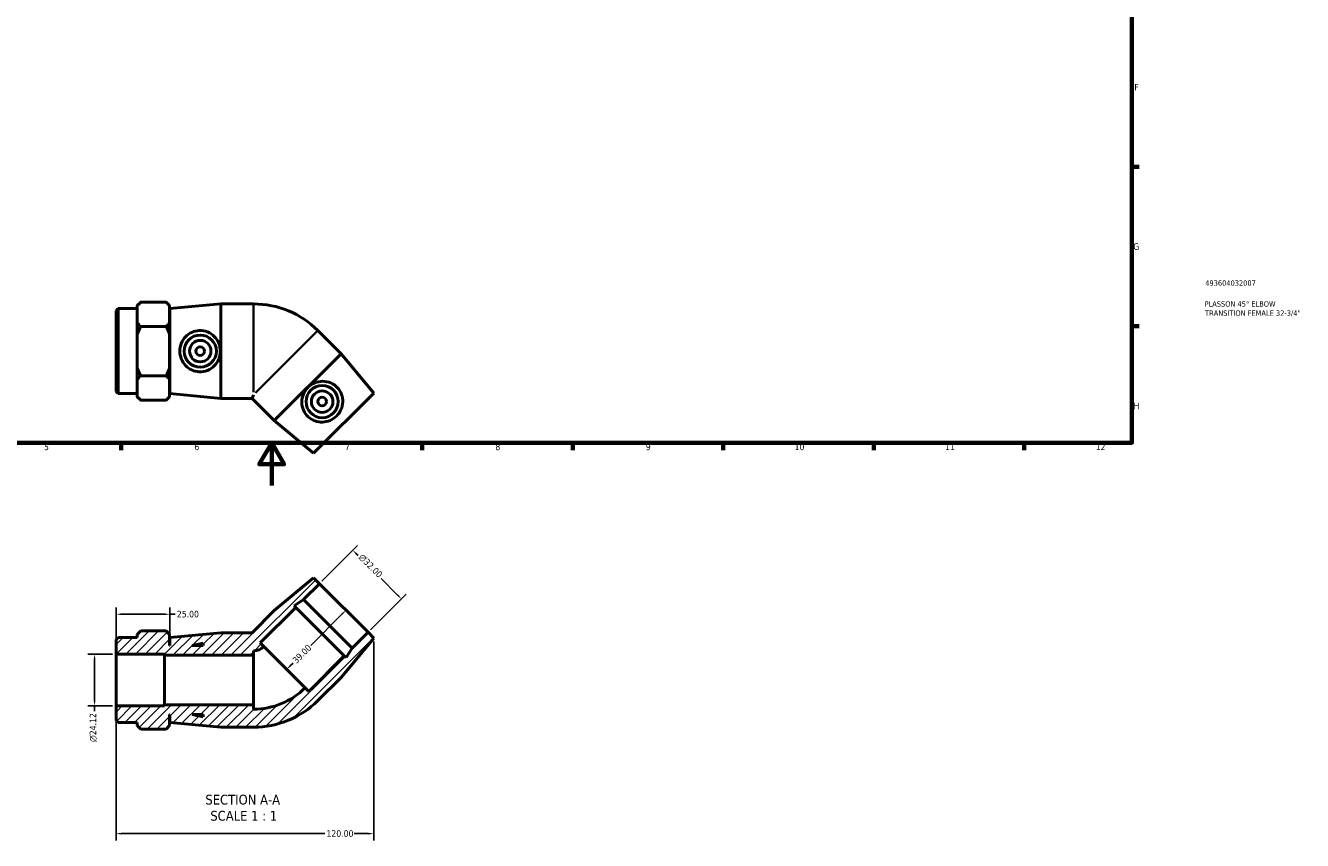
# Model space of a CAD drawing. Header units: millimetres. Extents: x 0 to 900, y -165 to 594.
# Tile 2 of 3: x 306 to 900, y -165 to 214. Entities that reach past the tile are written whole.
import ezdxf

# ---------------------------------------------------------------- set-up
doc = ezdxf.new("R2010")
doc.units = ezdxf.units.MM
for name, color, linetype, lineweight in [('Border (ANSI)', 7, 'Continuous', 70), ('Dimension (ANSI)', 7, 'Continuous', 25), ('Hatch (ANSI)', 7, 'Continuous', 18), ('Symbol (ANSI)', 7, 'Continuous', 25), ('Title (ISO)', 7, 'Continuous', 50), ('Visible (ANSI)', 7, 'Continuous', 50), ('Visible Narrow (ANSI)', 7, 'Continuous', 35)]:
    doc.layers.add(name, color=color, linetype=linetype, lineweight=lineweight)
doc.styles.add('Label Text (ANSI)', font='tahoma.ttf')
doc.styles.add('Note Text (ANSI)', font='tahoma.ttf')
doc.styles.add('Note Text (ISO)', font='tahoma.ttf')
doc.dimstyles.new('Default - mm (ANSI)', dxfattribs={"dimtxt": 3.048, "dimasz": 2.5, "dimexe": 3.175, "dimexo": 1.6002, "dimgap": 0.8, "dimtad": 0, "dimtoh": 1, "dimrnd": 1e-08, "dimzin": 4, "dimdsep": 46, "dimtxsty": 'Note Text (ANSI)', "dimcen": 0.09, "dimdle": 10, "dimclrd": 256, "dimclre": 256, "dimclrt": 230, "dimadec": 1, "dimazin": 1, "dimtfac": 1, "dimtofl": 0, "dimtmove": 0, "dimatfit": 3, "dimfxl": 1, "dimtolj": 1, "dimtzin": 4, "dimlwd": -1, "dimlwe": -1, "dimarcsym": 0})

# ---------------------------------------------------------------- blocks, each defined once
blk = doc.blocks.new('Borders Default Border')
at = {"layer": 'Border (ANSI)'}
for p, q in [((821, 148.5), (824.45, 148.5)), ((821, 74.25), (824.45, 74.25)), ((350.42, 20), (350.42, 16.55)), ((490.58, 20), (490.58, 16.55)), ((560.67, 20), (560.67, 16.55)), ((630.75, 20), (630.75, 16.55)), ((700.83, 20), (700.83, 16.55)), ((770.92, 20), (770.92, 16.55))]:
    blk.add_line(p, q, dxfattribs=at)
at = {"layer": 'Border (ANSI)', "flags": 128}
for points in [[(20, 20), (20, 574), (821, 574), (821, 20), (20, 20)], [(420.5, 0), (420.5, 20), (414.73, 10), (426.27, 10), (420.5, 20)]]:
    blk.add_lwpolyline(points, dxfattribs=at)
at = {"layer": 'Border (ANSI)', "color": 230, "true_color": 0xff0080, "attachment_point": 7, "style": 'Note Text (ANSI)'}
for s, insert, char_height in [('F', (822.14, 184.1), 3.05), ('G', (821.66, 109.79), 3.05), ('H', (821.81, 35.6), 3.05), ('5', (314.48, 16.49), 3.05), ('6', (384.49, 16.49), 3.05), ('7', (454.6, 16.55), 3.05), ('8', (524.63, 16.48), 3.05), ('9', (594.7, 16.49), 3.05), ('10', (663.96, 16.49), 3.048), ('11', (734.04, 16.55), 3.048), ('12', (804.13, 16.55), 3.048)]:
    blk.add_mtext(s, dxfattribs=dict(at, insert=insert, char_height=char_height))
blk = doc.blocks.new('Title Blocks ISO')
at = {"layer": 'Title (ISO)', "color": 232, "true_color": 0xca0064, "style": 'Note Text (ISO)'}
for tag, p in [('PART_NUMBER_001', (34.16, 73.13)), ('DESCRIPTION_001', (33.84, 63.4)), ('DESCRIPTION_002', (34.09, 59.12))]:
    blk.add_attdef(tag, p, '', height=2.5, dxfattribs=at)
blk = doc.blocks.new('*D7')
at = {"layer": 'Defpoints', "color": 0, "transparency": 16777216}
for p in [(348.03, -78.49), (338.03, -102.6), (348.03, -102.6)]:
    blk.add_point(p, dxfattribs=at)
at = {"layer": 'Dimension (ANSI)', "transparency": 16777216}
for p, q in [((346.43, -78.49), (334.86, -78.49)), ((338.03, -80.99), (338.03, -100.1)), ((346.43, -102.6), (334.86, -102.6)), ((338.03, -102.6), (338.03, -105.1))]:
    blk.add_line(p, q, dxfattribs=at)
for points in [[(337.61, -80.99), (338.45, -80.99), (338.03, -78.49)], [(337.61, -100.1), (338.45, -100.1), (338.03, -102.6)]]:
    blk.add_solid(points, dxfattribs=at)
at = {"layer": 'Dimension (ANSI)', "color": 230, "true_color": 0xff0080, "transparency": 16777216, "insert": (335.74, -119.43), "char_height": 3.048, "attachment_point": 1, "rotation": 90, "style": 'Note Text (ANSI)'}
blk.add_mtext('\\A1;\\fAIGDT|b0|i0;\\H3.0480;\\ln\\fTahoma|b0|i0;\\H3.0480;24.12', dxfattribs=at)
blk = doc.blocks.new('*D8')
at = {"layer": 'Defpoints', "color": 0, "transparency": 16777216}
for p in [(458.28, -30.12), (442.72, -45.68), (465.34, -68.31)]:
    blk.add_point(p, dxfattribs=at)
at = {"layer": 'Dimension (ANSI)', "transparency": 16777216}
for p, q in [((443.85, -44.55), (460.52, -27.87)), ((460.05, -31.89), (460.71, -32.55)), ((479.14, -50.98), (471.42, -43.26)), ((466.48, -67.18), (483.15, -50.5))]:
    blk.add_line(p, q, dxfattribs=at)
for points in [[(460.34, -31.59), (459.75, -32.18), (458.28, -30.12)], [(479.43, -50.68), (478.84, -51.27), (480.91, -52.75)]]:
    blk.add_solid(points, dxfattribs=at)
at = {"layer": 'Dimension (ANSI)', "color": 230, "true_color": 0xff0080, "transparency": 16777216, "insert": (462.9, -31.5), "char_height": 3.048, "attachment_point": 1, "rotation": 315, "style": 'Note Text (ANSI)'}
blk.add_mtext('\\A1;\\fAIGDT|b0|i0;\\H3.0480;\\ln\\fTahoma|b0|i0;\\H3.0480;32.00', dxfattribs=at)
blk = doc.blocks.new('*D9')
at = {"layer": 'Defpoints', "color": 0, "transparency": 16777216}
for p in [(454.03, -56.99), (426.45, -84.57), (427.49, -85.6)]:
    blk.add_point(p, dxfattribs=at)
at = {"layer": 'Dimension (ANSI)', "transparency": 16777216}
for p, q in [((453.3, -59.79), (438.68, -74.41)), ((429.25, -83.84), (430.44, -82.65))]:
    blk.add_line(p, q, dxfattribs=at)
for points in [[(453, -59.5), (453.59, -60.09), (455.06, -58.03)], [(428.96, -83.54), (429.55, -84.13), (427.49, -85.6)]]:
    blk.add_solid(points, dxfattribs=at)
at = {"layer": 'Dimension (ANSI)', "color": 230, "true_color": 0xff0080, "transparency": 16777216, "insert": (429.88, -80.97), "char_height": 3.048, "attachment_point": 1, "rotation": 45, "style": 'Note Text (ANSI)'}
blk.add_mtext('\\A1;39.00', dxfattribs=at)
blk = doc.blocks.new('*D10')
at = {"layer": 'Defpoints', "color": 0, "transparency": 16777216}
for p in [(468.03, -70.99), (348.03, -102.6), (468.03, -162.13)]:
    blk.add_point(p, dxfattribs=at)
at = {"layer": 'Dimension (ANSI)', "transparency": 16777216}
for p, q in [((468.03, -72.59), (468.03, -165.3)), ((348.03, -104.2), (348.03, -165.3)), ((350.53, -162.13), (445.19, -162.13)), ((465.53, -162.13), (458.87, -162.13))]:
    blk.add_line(p, q, dxfattribs=at)
for points in [[(350.53, -161.71), (350.53, -162.54), (348.03, -162.13)], [(465.53, -161.71), (465.53, -162.54), (468.03, -162.13)]]:
    blk.add_solid(points, dxfattribs=at)
at = {"layer": 'Dimension (ANSI)', "color": 230, "true_color": 0xff0080, "transparency": 16777216, "insert": (445.99, -160.54), "char_height": 3.048, "attachment_point": 1, "style": 'Note Text (ANSI)'}
blk.add_mtext('\\A1;120.00', dxfattribs=at)
blk = doc.blocks.new('*D11')
at = {"layer": 'Defpoints', "color": 0, "transparency": 16777216}
for p in [(373.03, -59.91), (373.03, -70.75), (348.03, -78.49)]:
    blk.add_point(p, dxfattribs=at)
at = {"layer": 'Dimension (ANSI)', "transparency": 16777216}
for p, q in [((348.03, -76.89), (348.03, -56.74)), ((373.03, -69.14), (373.03, -56.74)), ((350.53, -59.91), (370.53, -59.91)), ((373.03, -59.91), (375.53, -59.91))]:
    blk.add_line(p, q, dxfattribs=at)
for points in [[(350.53, -59.5), (350.53, -60.33), (348.03, -59.91)], [(370.53, -59.5), (370.53, -60.33), (373.03, -59.91)]]:
    blk.add_solid(points, dxfattribs=at)
at = {"layer": 'Dimension (ANSI)', "color": 230, "true_color": 0xff0080, "transparency": 16777216, "insert": (376.33, -58.33), "char_height": 3.048, "attachment_point": 1, "style": 'Note Text (ANSI)'}
blk.add_mtext('\\A1;25.00', dxfattribs=at)

msp = doc.modelspace()

# ---------------------------------------------------------------- hatches: boundary and pattern name
at = {"layer": 'Hatch (ANSI)'}
h = msp.add_hatch(dxfattribs=at)
h.set_pattern_fill('ANSI31', color=256, scale=25.4, style=0)
h.set_pattern_definition([(45, (0, 0), (-2.245064, 2.245064), [])])
edge = h.paths.add_edge_path()
edge.add_ellipse((412.031, -70.149), major_axis=(0, -42.396), ratio=1, start_angle=0, end_angle=45)
edge.add_line((442.01, -100.128), (452.793, -89.344))
edge.add_line((452.793, -89.344), (468.031, -70.995))
edge.add_line((468.031, -70.995), (465.344, -68.308))
edge.add_line((465.344, -68.308), (457.99, -75.662))
edge.add_line((457.99, -75.662), (455.095, -80.12))
edge.add_line((455.095, -80.12), (454.313, -79.339))
edge.add_line((454.313, -79.339), (437.767, -95.885))
edge.add_line((437.767, -95.885), (436.07, -94.188))
edge.add_ellipse((412.031, -70.149), major_axis=(24.039, -24.039), ratio=1, start_angle=315, end_angle=360, ccw=False)
edge.add_line((412.031, -104.145), (412.031, -102.045))
edge.add_line((412.031, -102.045), (370.531, -102.045))
edge.add_line((370.531, -102.045), (370.531, -102.604))
edge.add_line((370.531, -102.604), (348.031, -102.604))
edge.add_line((348.031, -102.604), (348.031, -109.385))
edge.add_line((348.031, -109.385), (348.991, -110.345))
edge.add_line((348.991, -110.345), (357.931, -110.345))
edge.add_line((357.931, -110.345), (357.931, -111.808))
edge.add_line((357.931, -111.808), (359.531, -113.408))
edge.add_line((359.531, -113.408), (371.331, -113.408))
edge.add_line((371.331, -113.408), (372.931, -111.808))
edge.add_line((372.931, -111.808), (372.931, -106.545))
edge.add_line((372.931, -106.545), (373.031, -106.545))
edge.add_line((373.031, -106.545), (373.031, -110.345))
edge.add_line((373.031, -110.345), (396.781, -112.545))
edge.add_line((396.781, -112.545), (412.031, -112.545))
h.paths.add_polyline_path([(388.631, -107.65), (383.431, -106.545), (388.631, -106.545)], flags=0)
edge = h.paths.add_edge_path()
edge.add_line((421.68, -58.231), (411.367, -68.545))
edge.add_line((411.367, -68.545), (396.781, -68.545))
edge.add_line((396.781, -68.545), (373.031, -70.745))
edge.add_line((373.031, -70.745), (373.031, -74.545))
edge.add_line((373.031, -74.545), (372.931, -74.545))
edge.add_line((372.931, -74.545), (372.931, -69.282))
edge.add_line((372.931, -69.282), (371.331, -67.682))
edge.add_line((371.331, -67.682), (359.531, -67.682))
edge.add_line((359.531, -67.682), (357.931, -69.282))
edge.add_line((357.931, -69.282), (357.931, -70.745))
edge.add_line((357.931, -70.745), (348.991, -70.745))
edge.add_line((348.991, -70.745), (348.031, -71.705))
edge.add_line((348.031, -71.705), (348.031, -78.487))
edge.add_line((348.031, -78.487), (370.531, -78.487))
edge.add_line((370.531, -78.487), (370.531, -79.045))
edge.add_line((370.531, -79.045), (412.031, -79.045))
edge.add_line((412.031, -79.045), (412.031, -76.945))
edge.add_ellipse((412.031, -70.149), major_axis=(0, -6.796), ratio=1, start_angle=0, end_angle=45)
edge.add_line((416.837, -74.955), (415.14, -73.257))
edge.add_line((415.14, -73.257), (431.686, -56.711))
edge.add_line((431.686, -56.711), (430.904, -55.93))
edge.add_line((430.904, -55.93), (435.363, -53.034))
edge.add_line((435.363, -53.034), (442.717, -45.68))
edge.add_line((442.717, -45.68), (440.03, -42.993))
edge.add_line((440.03, -42.993), (421.68, -58.231))
h.paths.add_polyline_path([(383.431, -74.545), (388.631, -73.44), (388.631, -74.545)], flags=0)

# ---------------------------------------------------------------- linework, layer by layer
at = {"layer": 'Visible (ANSI)'}
for p, q in [((357.931, 83.922), (359.531, 85.522)), ((357.931, 83.922), (357.931, 83.681)), ((357.931, 79.806), (357.931, 83.681)), ((371.331, 85.522), (359.531, 85.522)), ((372.931, 83.922), (371.331, 85.522)), ((372.931, 83.681), (372.931, 83.922)), ((372.931, 75.93), (372.931, 83.681)), ((373.031, 82.459), (396.781, 84.659)), ((396.781, 40.659), (396.781, 84.659)), ((396.781, 84.659), (412.031, 84.659)), ((348.031, 81.499), (348.991, 82.459)), ((348.031, 43.819), (348.031, 81.499)), ((348.991, 82.459), (348.991, 42.859)), ((348.991, 82.459), (357.931, 82.459)), ((357.931, 75.93), (357.931, 79.806)), ((372.931, 78.659), (373.031, 78.659)), ((373.031, 42.859), (373.031, 82.459)), ((357.931, 75.93), (357.931, 70.41)), ((371.331, 74.09), (359.531, 74.09)), ((372.931, 70.41), (372.931, 75.93)), ((452.793, 61.458), (442.01, 72.241)), ((357.931, 62.659), (357.931, 70.41)), ((372.931, 54.908), (372.931, 70.41)), ((357.931, 54.908), (357.931, 62.659)), ((452.793, 61.458), (421.68, 30.345)), ((468.031, 43.108), (452.793, 61.458)), ((357.931, 54.908), (357.931, 49.387)), ((372.931, 49.387), (372.931, 54.908)), ((357.931, 45.511), (357.931, 49.387)), ((371.331, 51.227), (359.531, 51.227)), ((372.931, 41.636), (372.931, 49.387)), ((348.031, 43.819), (348.991, 42.859)), ((348.991, 42.859), (357.931, 42.859)), ((357.931, 41.636), (357.931, 45.511)), ((357.931, 41.636), (357.931, 41.395)), ((372.931, 46.659), (373.031, 46.659)), ((372.931, 41.395), (372.931, 41.636)), ((373.031, 42.859), (396.781, 40.659)), ((412.031, 42.263), (411.367, 40.659)), ((468.031, 43.108), (440.03, 15.107)), ((357.931, 41.395), (359.531, 39.795)), ((371.331, 39.795), (359.531, 39.795)), ((372.931, 41.395), (371.331, 39.795)), ((396.781, 40.659), (411.367, 40.659)), ((421.68, 30.345), (411.367, 40.659)), ((440.03, 15.107), (421.68, 30.345)), ((440.03, -42.993), (421.68, -58.231)), ((435.363, -53.034), (442.717, -45.68)), ((442.717, -45.68), (440.03, -42.993)), ((442.717, -45.68), (465.344, -68.308)), ((430.904, -55.93), (435.363, -53.034)), ((435.363, -53.034), (457.99, -75.662)), ((421.68, -58.231), (411.367, -68.545)), ((415.14, -73.257), (431.686, -56.711)), ((431.686, -56.711), (430.904, -55.93)), ((431.686, -56.711), (454.313, -79.339)), ((348.991, -70.745), (348.031, -71.705)), ((357.931, -70.745), (348.991, -70.745)), ((359.531, -67.682), (357.931, -69.282)), ((357.931, -69.282), (357.931, -70.745)), ((371.331, -67.682), (359.531, -67.682)), ((372.931, -69.282), (371.331, -67.682)), ((372.931, -74.545), (372.931, -69.282)), ((396.781, -68.545), (373.031, -70.745)), ((373.031, -70.745), (373.031, -74.545)), ((411.367, -68.545), (396.781, -68.545)), ((452.793, -89.344), (468.031, -70.995)), ((465.344, -68.308), (457.99, -75.662)), ((468.031, -70.995), (465.344, -68.308)), ((348.031, -71.705), (348.031, -78.487)), ((373.031, -74.545), (372.931, -74.545)), ((383.431, -74.545), (388.631, -73.44)), ((388.631, -74.545), (383.431, -74.545)), ((388.631, -73.44), (388.631, -74.545)), ((412.031, -79.045), (412.031, -76.945)), ((416.837, -74.955), (415.14, -73.257)), ((416.837, -74.955), (436.07, -94.188)), ((457.99, -75.662), (455.095, -80.12)), ((348.031, -78.487), (370.531, -78.487)), ((348.031, -102.604), (348.031, -78.487)), ((370.531, -78.487), (370.531, -79.045)), ((370.531, -79.045), (412.031, -79.045)), ((370.531, -102.045), (370.531, -79.045)), ((412.031, -102.045), (412.031, -79.045)), ((454.313, -79.339), (437.767, -95.885)), ((455.095, -80.12), (454.313, -79.339)), ((437.767, -95.885), (436.07, -94.188)), ((442.01, -100.128), (452.793, -89.344)), ((370.531, -102.604), (348.031, -102.604)), ((348.031, -102.604), (348.031, -109.385)), ((412.031, -102.045), (370.531, -102.045)), ((370.531, -102.045), (370.531, -102.604)), ((372.931, -111.808), (372.931, -106.545)), ((372.931, -106.545), (373.031, -106.545)), ((373.031, -106.545), (373.031, -110.345)), ((388.631, -107.65), (383.431, -106.545)), ((383.431, -106.545), (388.631, -106.545)), ((388.631, -106.545), (388.631, -107.65)), ((412.031, -104.145), (412.031, -102.045)), ((348.031, -109.385), (348.991, -110.345)), ((348.991, -110.345), (357.931, -110.345)), ((357.931, -110.345), (357.931, -111.808)), ((357.931, -111.808), (359.531, -113.408)), ((371.331, -113.408), (372.931, -111.808)), ((373.031, -110.345), (396.781, -112.545)), ((396.781, -112.545), (412.031, -112.545)), ((371.331, -113.408), (359.531, -113.408))]:
    msp.add_line(p, q, dxfattribs=at)
for centre, radius in [((387.23, 62.659), 7.5), ((387.23, 62.659), 5), ((387.23, 62.659), 2), ((443.991, 39.147), 7.5), ((443.991, 39.147), 5), ((443.991, 39.147), 2)]:
    msp.add_circle(centre, radius, dxfattribs=at)
for centre, radius, start, end in [((412.031, 42.263), 42.396, 45, 90), ((412.031, -70.149), 6.796, 270, 315), ((412.031, -70.149), 33.996, 270, 315), ((412.031, -70.149), 42.396, 270, 315)]:
    msp.add_arc(centre, radius, start, end, dxfattribs=at)
for points in [[(359.531, 85.522), (358.578, 84.568), (357.931, 83.681)], [(372.931, 83.681), (372.285, 84.568), (371.331, 85.522)], [(357.931, 75.93), (358.578, 75.044), (359.531, 74.09)], [(359.531, 74.09), (358.578, 72.183), (357.931, 70.41)], [(371.331, 74.09), (372.285, 75.044), (372.931, 75.93)], [(372.931, 70.41), (372.285, 72.183), (371.331, 74.09)], [(357.931, 54.908), (358.578, 53.134), (359.531, 51.227)], [(371.331, 51.227), (372.285, 53.134), (372.931, 54.908)], [(359.531, 51.227), (358.578, 50.274), (357.931, 49.387)], [(372.931, 49.387), (372.285, 50.274), (371.331, 51.227)], [(357.931, 41.636), (358.578, 40.749), (359.531, 39.795)], [(371.331, 39.795), (372.285, 40.749), (372.931, 41.636)]]:
    msp.add_rational_spline(points, [1, 1.00349679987, 1], degree=2, dxfattribs=at)
for points in [[(386.754, 53.049), (385.591, 53.098), (384.364, 53.385), (382.136, 54.423), (381.134, 55.172), (379.557, 56.857), (378.873, 57.915), (377.963, 60.226), (377.738, 61.48), (377.738, 63.837), (377.963, 65.091), (378.873, 67.402), (379.557, 68.46), (381.134, 70.145), (382.136, 70.894), (384.364, 71.932), (385.591, 72.219), (388.03, 72.322), (389.364, 72.098), (391.791, 71.126), (392.886, 70.379), (394.59, 68.668), (395.327, 67.594), (396.317, 65.212), (396.568, 63.902), (396.568, 61.415), (396.317, 60.105), (395.327, 57.723), (394.59, 56.649), (392.886, 54.939), (391.791, 54.191), (389.364, 53.219), (388.03, 52.995), (386.754, 53.049)], [(451.122, 45.606), (451.909, 44.749), (452.574, 43.678), (453.416, 41.369), (453.595, 40.131), (453.518, 37.825), (453.254, 36.593), (452.263, 34.315), (451.536, 33.269), (449.869, 31.602), (448.823, 30.875), (446.546, 29.884), (445.314, 29.62), (443.007, 29.543), (441.769, 29.722), (439.46, 30.564), (438.389, 31.229), (436.592, 32.88), (435.806, 33.982), (434.778, 36.385), (434.532, 37.688), (434.537, 40.103), (434.775, 41.383), (435.759, 43.768), (436.508, 44.872), (438.266, 46.63), (439.37, 47.379), (441.755, 48.363), (443.035, 48.601), (445.45, 48.606), (446.753, 48.36), (449.156, 47.332), (450.258, 46.546), (451.122, 45.606)]]:
    msp.add_open_spline(points, degree=3, knots=[0, 0, 0, 0, 0.3503374, 0.3503374, 0.7006747, 0.7006747, 1.0542405, 1.0542405, 1.4078063, 1.4078063, 1.7613721, 1.7613721, 2.114938, 2.114938, 2.4652753, 2.4652753, 2.8156127, 2.8156127, 3.2000004, 3.2000004, 3.5843881, 3.5843881, 3.9573104, 3.9573104, 4.3302327, 4.3302327, 4.703155, 4.703155, 5.0760773, 5.0760773, 5.460465, 5.460465, 5.8448528, 5.8448528, 5.8448528, 5.8448528], dxfattribs=at)
at = {"layer": 'Visible Narrow (ANSI)'}
for p, q in [((412.031, 43.589), (412.031, 84.45)), ((441.862, 72.093), (412.969, 43.201))]:
    msp.add_line(p, q, dxfattribs=at)

# ---------------------------------------------------------------- block references
msp.add_blockref('Borders Default Border', (0, 0))
msp.add_blockref('Title Blocks ISO', (821, 20)).add_auto_attribs({'PART_NUMBER_001': '493604032007', 'DESCRIPTION_001': 'PLASSON 45° ELBOW', 'DESCRIPTION_002': 'TRANSITION FEMALE 32-3/4"'})

# ---------------------------------------------------------------- texts
at = {"layer": 'Symbol (ANSI)', "char_height": 4.572, "attachment_point": 7, "style": 'Label Text (ANSI)'}
for s, insert in [('SECTION A-A', (389.607, -148.649)), ('SCALE 1 : 1', (391.926, -156.162))]:
    msp.add_mtext(s, dxfattribs=dict(at, insert=insert))

# ---------------------------------------------------------------- dimensions: what is measured, and where the dimension line sits
at = {"layer": 'Dimension (ANSI)'}
for base, p1, p2, angle, override, picture, middle in [((458.279, -30.118), (465.344, -68.308), (442.717, -45.68), 315, {"dimtoh": 0, "dimdec": 2, "dimtp": 0, "dimtm": 0, "dimtdec": 2, "dimatfit": 1}, '*D8', (466.069, -37.909)), ((338.031, -102.604), (348.031, -78.487), (348.031, -102.604), 90, {"dimtoh": 0, "dimdec": 2, "dimtp": 0, "dimtm": 0, "dimtdec": 2, "dimatfit": 2}, '*D7', (338.031, -112.669))]:
    dim = msp.add_linear_dim(base=base, p1=p1, p2=p2, angle=angle, text='\\fAIGDT|b0|i0;\\H3.0480;\\ln\\fTahoma|b0|i0;\\H3.0480;<>', dimstyle='Default - mm (ANSI)', override=override, dxfattribs=at)
    dim.commit()
    dim.dimension.update_dxf_attribs({"geometry": picture, "text_midpoint": middle, "dimtype": 160})
for base, p1, p2, angle, override, picture, middle in [((373.031, -59.915), (348.031, -78.487), (373.031, -70.745), 180, {"dimtoh": 0, "dimdec": 2, "dimtp": 0, "dimtm": 0, "dimtdec": 2, "dimatfit": 2}, '*D11', (381.346, -59.915)), ((427.486, -85.604), (454.031, -56.994), (426.453, -84.571), 45, {"dimtoh": 0, "dimdec": 2, "dimse1": 1, "dimse2": 1, "dimtp": 0, "dimtm": 0, "dimtdec": 2, "dimatfit": 1}, '*D9', (434.557, -78.533)), ((468.031, -162.127), (348.031, -102.604), (468.031, -70.995), 180, {"dimtoh": 0, "dimdec": 2, "dimtp": 0, "dimtm": 0, "dimtdec": 2, "dimatfit": 1}, '*D10', (452.031, -162.127))]:
    dim = msp.add_linear_dim(base=base, p1=p1, p2=p2, angle=angle, dimstyle='Default - mm (ANSI)', override=override, dxfattribs=at)
    dim.commit()
    dim.dimension.update_dxf_attribs({"geometry": picture, "text_midpoint": middle, "dimtype": 160})

doc.saveas('drawing.dxf')
